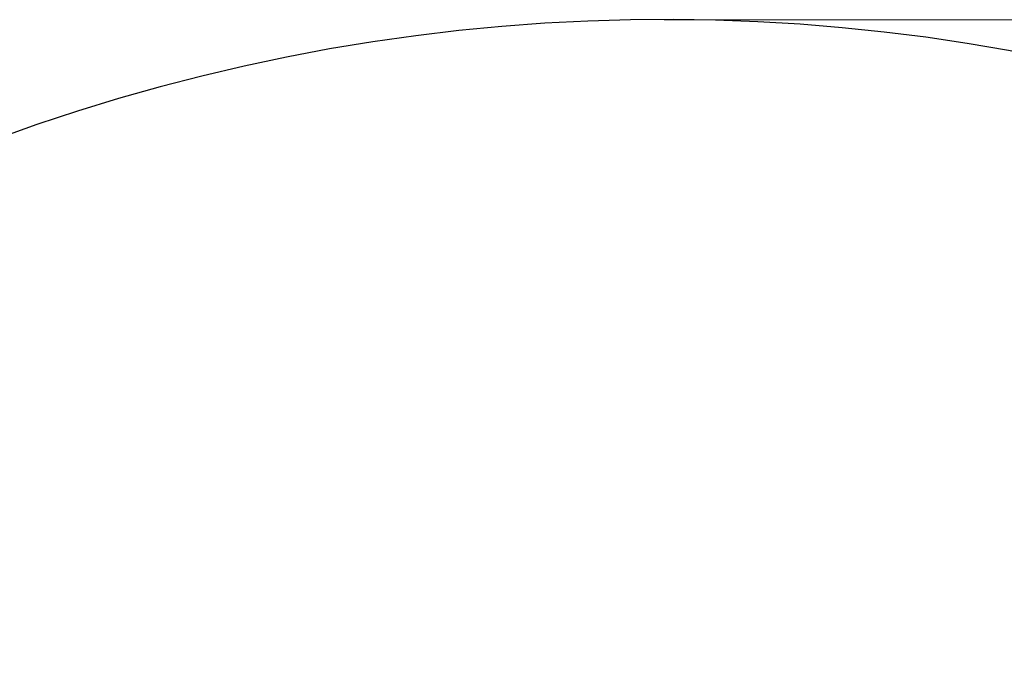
# Model space of a CAD drawing. Header units: millimetres. Extents: x 0 to 16820, y 0 to 11880.
# Tile 30 of 120: x 2093 to 3052, y 8384 to 9015. Entities that reach past the tile are written whole.
import ezdxf

# ---------------------------------------------------------------- set-up
doc = ezdxf.new("R2010")
doc.units = ezdxf.units.MM
doc.header["$LTSCALE"] = 20
doc.styles.add('SLDTEXTSTYLE0', font='TXT', dxfattribs={"width": 0.605})
doc.dimstyles.new('SLDDIMSTYLE0', dxfattribs={"dimtxt": 140, "dimasz": 100, "dimexe": 0, "dimexo": 0.0625, "dimgap": 35, "dimtad": 1, "dimtoh": 1, "dimdec": 0, "dimrnd": 1e-09, "dimzin": 12, "dimdsep": 46, "dimtxsty": 'SLDTEXTSTYLE0', "dimsah": 1, "dimcen": 0.09, "dimadec": 0, "dimazin": 0, "dimtfac": 1, "dimtofl": 0, "dimtmove": 0, "dimatfit": 3, "dimfxl": 0, "dimfrac": 2, "dimtolj": 1, "dimtzin": 12, "dimarcsym": 0})

# ---------------------------------------------------------------- blocks, each defined once
blk = doc.blocks.new('*D5')
at = {"color": 7, "linetype": 'Continuous', "lineweight": 0}
for p, q in [((2720.78, 9015.29), (5150.78, 9015.29)), ((5120.78, 9015.29), (5120.78, 6644.47)), ((2871.03, 6644.47), (5150.78, 6644.47))]:
    blk.add_line(p, q, dxfattribs=at)
for points in [[(5120.78, 9015.29), (5105.78, 8915.29), (5135.78, 8915.29)], [(5120.78, 6644.47), (5135.78, 6744.47), (5105.78, 6744.47)]]:
    blk.add_solid(points, dxfattribs=at)
at = {"color": 7, "linetype": 'Continuous', "lineweight": 0, "insert": (4940.31, 7616), "char_height": 140, "attachment_point": 1, "rotation": 90, "style": 'SLDTEXTSTYLE0'}
blk.add_mtext('2371', dxfattribs=at)

msp = doc.modelspace()

# ---------------------------------------------------------------- linework, layer by layer
at = {"color": 7, "linetype": 'Continuous', "lineweight": 30}
msp.add_arc((2720.78, 7139.47), 1875.82, 300, 180, dxfattribs=at)

# ---------------------------------------------------------------- dimensions: what is measured, and where the dimension line sits
at = {"color": 7, "linetype": 'Continuous', "lineweight": 0}
dim = msp.add_linear_dim(base=(5120.78, 6644.47), p1=(2720.78, 9015.29), p2=(2871.03, 6644.47), angle=90, dimstyle='SLDDIMSTYLE0', dxfattribs=at)
dim.commit()
dim.dimension.update_dxf_attribs({"geometry": '*D5', "text_midpoint": (5120.78, 7829.88), "dimtype": 160})

doc.saveas('drawing.dxf')
